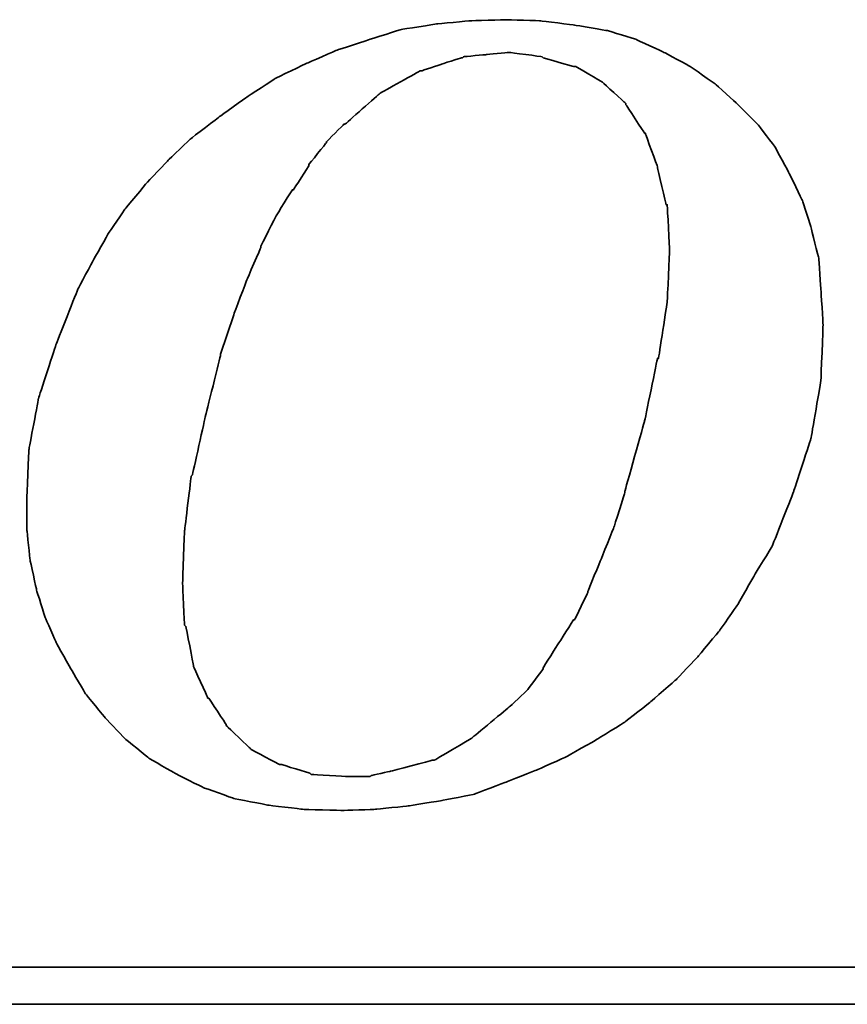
# Model space of a CAD drawing. Header units: millimetres. Extents: x -137 to -29, y 30 to 95.
# Tile 43 of 49: x -41 to -39.93, y 62.14 to 63.42. Entities that reach past the tile are written whole.
import ezdxf

# ---------------------------------------------------------------- set-up
doc = ezdxf.new("R2010")
doc.units = ezdxf.units.MM
doc.header["$LTSCALE"] = 0.1
doc.layers.add('DIM', color=4, linetype='CONTINUOUS')
doc.layers.add('layer 1', color=7, linetype='CONTINUOUS')

# ---------------------------------------------------------------- blocks, each defined once
blk = doc.blocks.new('TBI MOTION logo(完整正式版)')
at = {"layer": 'layer 1', "color": 22, "lineweight": 35}
for points, knots in [([(35.79625, -6.98375), (35.79625, -6.98375), (36.23125, -7.43875), (36.23125, -7.43875), (36.23125, -7.43875), (36.23125, -7.43875), (36.75625, -7.87125), (36.75625, -7.87125), (36.75625, -7.87125), (36.75625, -7.87125), (37.33125, -8.20375), (37.33125, -8.20375), (37.33125, -8.20375), (37.33125, -8.20375), (37.95625, -8.51875), (37.95625, -8.51875), (37.95625, -8.51875), (37.95625, -8.51875), (38.62625, -8.75875), (38.62625, -8.75875), (38.62625, -8.75875), (38.62625, -8.75875), (39.37125, -8.90375), (39.37125, -8.90375), (39.37125, -8.90375), (39.37125, -8.90375), (40.14125, -8.99875), (40.14125, -8.99875), (40.14125, -8.99875), (40.14125, -8.99875), (41.02625, -9.02375), (41.02625, -9.02375), (41.02625, -9.02375), (41.02625, -9.02375), (41.74625, -8.99875), (41.74625, -8.99875), (41.74625, -8.99875), (41.74625, -8.99875), (42.46625, -8.92375), (42.46625, -8.92375), (42.46625, -8.92375), (42.46625, -8.92375), (43.21125, -8.80625), (43.21125, -8.80625), (43.21125, -8.80625), (43.21125, -8.80625), (43.93125, -8.66375), (43.93125, -8.66375), (43.93125, -8.66375), (43.93125, -8.66375), (44.62625, -8.39875), (44.62625, -8.39875), (44.62625, -8.39875), (44.62625, -8.39875), (45.29625, -8.13375), (45.29625, -8.13375), (45.29625, -8.13375), (45.29625, -8.13375), (45.94625, -7.84375), (45.94625, -7.84375), (45.94625, -7.84375), (45.94625, -7.84375), (46.61625, -7.46375), (46.61625, -7.46375), (46.61625, -7.46375), (46.61625, -7.46375), (47.24125, -7.07875), (47.24125, -7.07875), (47.24125, -7.07875), (47.24125, -7.07875), (47.81625, -6.62375), (47.81625, -6.62375), (47.81625, -6.62375), (47.81625, -6.62375), (48.36875, -6.14375), (48.36875, -6.14375), (48.36875, -6.14375), (48.36875, -6.14375), (48.84625, -5.64125), (48.84625, -5.64125), (48.84625, -5.64125), (48.84625, -5.64125), (49.32625, -5.06375), (49.32625, -5.06375), (49.32625, -5.06375), (49.32625, -5.06375), (49.71125, -4.51374), (49.71125, -4.51374), (49.71125, -4.51374), (49.71125, -4.51374), (50.09625, -3.83874), (50.09625, -3.83874), (50.09625, -3.83874), (50.09625, -3.83874), (50.48125, -3.21374), (50.48125, -3.21374), (50.48125, -3.21374), (50.48125, -3.21374), (50.96125, -1.99125), (50.96125, -1.99125), (50.96125, -1.99125), (50.96125, -1.99125), (51.34375, -0.81875), (51.34375, -0.81875), (51.34375, -0.81875), (51.34375, -0.81875), (51.56125, 0.45624), (51.56125, 0.45624), (51.56125, 0.45624), (51.56125, 0.45624), (51.60625, 1.67624), (51.60625, 1.67624), (51.60625, 1.67624), (51.60625, 1.67624), (51.56125, 2.44625), (51.56125, 2.44625), (51.56125, 2.44625), (51.56125, 2.44625), (51.51125, 3.14125), (51.51125, 3.14125), (51.51125, 3.14125), (51.51125, 3.14125), (51.34375, 3.81125), (51.34375, 3.81125), (51.34375, 3.81125), (51.34375, 3.81125), (51.15125, 4.41125), (51.15125, 4.41125), (51.15125, 4.41125), (51.15125, 4.41125), (50.86125, 5.01125), (50.86125, 5.01125), (50.86125, 5.01125), (50.86125, 5.01125), (50.55125, 5.58875), (50.55125, 5.58875), (50.55125, 5.58875), (50.55125, 5.58875), (50.16625, 6.09125), (50.16625, 6.09125), (50.16625, 6.09125), (50.16625, 6.09125), (49.71125, 6.54875), (49.71125, 6.54875), (49.71125, 6.54875), (49.71125, 6.54875), (49.23125, 6.98125), (49.23125, 6.98125), (49.23125, 6.98125), (49.23125, 6.98125), (48.67875, 7.36625), (48.67875, 7.36625), (48.67875, 7.36625), (48.67875, 7.36625), (48.10375, 7.67625), (48.10375, 7.67625), (48.10375, 7.67625), (48.10375, 7.67625), (47.48125, 7.96375), (47.48125, 7.96375), (47.48125, 7.96375), (47.48125, 7.96375), (46.85625, 8.15625), (46.85625, 8.15625), (46.85625, 8.15625), (46.85625, 8.15625), (46.13625, 8.27624), (46.13625, 8.27624), (46.13625, 8.27624), (46.13625, 8.27624), (45.39125, 8.37125), (45.39125, 8.37125), (45.39125, 8.37125), (45.39125, 8.37125), (44.62625, 8.39624), (44.62625, 8.39624), (44.62625, 8.39624), (44.62625, 8.39624), (43.83625, 8.37125), (43.83625, 8.37125), (43.83625, 8.37125), (43.83625, 8.37125), (43.09125, 8.30125), (43.09125, 8.30125), (43.09125, 8.30125), (43.09125, 8.30125), (42.32125, 8.18125), (42.32125, 8.18125), (42.32125, 8.18125), (42.32125, 8.18125), (41.62875, 7.96375), (41.62875, 7.96375), (41.62875, 7.96375), (41.62875, 7.96375), (40.90625, 7.72625), (40.90625, 7.72625), (40.90625, 7.72625), (40.90625, 7.72625), (40.23624, 7.43625), (40.23624, 7.43625), (40.23624, 7.43625), (40.23624, 7.43625), (39.54124, 7.10125), (39.54124, 7.10125), (39.54124, 7.10125), (39.54124, 7.10125), (38.91625, 6.69125), (38.91625, 6.69125), (38.91625, 6.69125), (38.91625, 6.69125), (38.31625, 6.26125), (38.31625, 6.26125), (38.31625, 6.26125), (38.31625, 6.26125), (37.69125, 5.78125), (37.69125, 5.78125), (37.69125, 5.78125), (37.69125, 5.78125), (37.18625, 5.30125), (37.18625, 5.30125), (37.18625, 5.30125), (37.18625, 5.30125), (36.70625, 4.79624), (36.70625, 4.79624), (36.70625, 4.79624), (36.70625, 4.79624), (36.23125, 4.22125), (36.23125, 4.22125), (36.23125, 4.22125), (36.23125, 4.22125), (35.87124, 3.69375), (35.87124, 3.69375), (35.87124, 3.69375), (35.87124, 3.69375), (35.53125, 3.09125), (35.53125, 3.09125), (35.53125, 3.09125), (35.53125, 3.09125), (35.19875, 2.47125), (35.19875, 2.47125), (35.19875, 2.47125), (35.19875, 2.47125), (34.71625, 1.24625), (34.71625, 1.24625), (34.71625, 1.24625), (34.71625, 1.24625), (34.33125, 0.06874), (34.33125, 0.06874), (34.33125, 0.06874), (34.33125, 0.06874), (34.11625, -1.07875), (34.11625, -1.07875), (34.11625, -1.07875), (34.11625, -1.07875), (34.07125, -2.15875), (34.07125, -2.15875), (34.07125, -2.15875), (34.07125, -2.15875), (34.07125, -2.85375), (34.07125, -2.85375), (34.07125, -2.85375), (34.07125, -2.85375), (34.14125, -3.50375), (34.14125, -3.50375), (34.14125, -3.50375), (34.14125, -3.50375), (34.28625, -4.17375), (34.28625, -4.17375), (34.28625, -4.17375), (34.28625, -4.17375), (34.47625, -4.77624), (34.47625, -4.77624), (34.47625, -4.77624), (34.47625, -4.77624), (34.71625, -5.32625), (34.71625, -5.32625), (34.71625, -5.32625), (34.71625, -5.32625), (35.05375, -5.92875), (35.05375, -5.92875), (35.05375, -5.92875), (35.05375, -5.92875), (35.36375, -6.45375), (35.36375, -6.45375), (35.36375, -6.45375), (35.36375, -6.45375), (35.79625, -6.98375), (35.79625, -6.98375)], [0, 0, 0, 0, 0.01388889, 0.01388889, 0.01388889, 0.0138889, 0.02777778, 0.02777778, 0.02777778, 0.02777779, 0.04166667, 0.04166667, 0.04166667, 0.04166668, 0.05555556, 0.05555556, 0.05555556, 0.05555557, 0.06944444, 0.06944444, 0.06944444, 0.06944445, 0.08333333, 0.08333333, 0.08333333, 0.08333334, 0.09722222, 0.09722222, 0.09722222, 0.09722223, 0.11111111, 0.11111111, 0.11111111, 0.11111112, 0.125, 0.125, 0.125, 0.12500001, 0.13888889, 0.13888889, 0.13888889, 0.1388889, 0.15277778, 0.15277778, 0.15277778, 0.15277779, 0.16666667, 0.16666667, 0.16666667, 0.16666668, 0.18055556, 0.18055556, 0.18055556, 0.18055557, 0.19444444, 0.19444444, 0.19444444, 0.19444445, 0.20833333, 0.20833333, 0.20833333, 0.20833334, 0.22222222, 0.22222222, 0.22222222, 0.22222223, 0.23611111, 0.23611111, 0.23611111, 0.23611112, 0.25, 0.25, 0.25, 0.25000001, 0.26388889, 0.26388889, 0.26388889, 0.2638889, 0.27777778, 0.27777778, 0.27777778, 0.27777779, 0.29166667, 0.29166667, 0.29166667, 0.29166668, 0.30555556, 0.30555556, 0.30555556, 0.30555557, 0.31944444, 0.31944444, 0.31944444, 0.31944445, 0.33333333, 0.33333333, 0.33333333, 0.33333334, 0.34722222, 0.34722222, 0.34722222, 0.34722223, 0.36111111, 0.36111111, 0.36111111, 0.36111112, 0.375, 0.375, 0.375, 0.37500001, 0.38888889, 0.38888889, 0.38888889, 0.3888889, 0.40277778, 0.40277778, 0.40277778, 0.40277779, 0.41666667, 0.41666667, 0.41666667, 0.41666668, 0.43055556, 0.43055556, 0.43055556, 0.43055557, 0.44444444, 0.44444444, 0.44444444, 0.44444445, 0.45833333, 0.45833333, 0.45833333, 0.45833334, 0.47222222, 0.47222222, 0.47222222, 0.47222223, 0.48611111, 0.48611111, 0.48611111, 0.48611112, 0.5, 0.5, 0.5, 0.50000001, 0.51388889, 0.51388889, 0.51388889, 0.5138889, 0.52777778, 0.52777778, 0.52777778, 0.52777779, 0.54166667, 0.54166667, 0.54166667, 0.54166668, 0.55555556, 0.55555556, 0.55555556, 0.55555557, 0.56944444, 0.56944444, 0.56944444, 0.56944445, 0.58333333, 0.58333333, 0.58333333, 0.58333334, 0.59722222, 0.59722222, 0.59722222, 0.59722223, 0.61111111, 0.61111111, 0.61111111, 0.61111112, 0.625, 0.625, 0.625, 0.62500001, 0.63888889, 0.63888889, 0.63888889, 0.6388889, 0.65277778, 0.65277778, 0.65277778, 0.65277779, 0.66666667, 0.66666667, 0.66666667, 0.66666668, 0.68055556, 0.68055556, 0.68055556, 0.68055557, 0.69444444, 0.69444444, 0.69444444, 0.69444445, 0.70833333, 0.70833333, 0.70833333, 0.70833334, 0.72222222, 0.72222222, 0.72222222, 0.72222223, 0.73611111, 0.73611111, 0.73611111, 0.73611112, 0.75, 0.75, 0.75, 0.75000001, 0.76388889, 0.76388889, 0.76388889, 0.7638889, 0.77777778, 0.77777778, 0.77777778, 0.77777779, 0.79166667, 0.79166667, 0.79166667, 0.79166668, 0.80555556, 0.80555556, 0.80555556, 0.80555557, 0.81944444, 0.81944444, 0.81944444, 0.81944445, 0.83333333, 0.83333333, 0.83333333, 0.83333334, 0.84722222, 0.84722222, 0.84722222, 0.84722223, 0.86111111, 0.86111111, 0.86111111, 0.86111112, 0.875, 0.875, 0.875, 0.87500001, 0.88888889, 0.88888889, 0.88888889, 0.8888889, 0.90277778, 0.90277778, 0.90277778, 0.90277779, 0.91666667, 0.91666667, 0.91666667, 0.91666668, 0.93055556, 0.93055556, 0.93055556, 0.93055557, 0.94444444, 0.94444444, 0.94444444, 0.94444445, 0.95833333, 0.95833333, 0.95833333, 0.95833334, 0.97222222, 0.97222222, 0.97222222, 0.97222223, 0.98611111, 0.98611111, 0.98611111, 0.98611112, 1, 1, 1, 1]), ([(38.33875, 1.03124), (38.33875, 1.03124), (38.62625, 1.89625), (38.62625, 1.89625), (38.62625, 1.89625), (38.62625, 1.89625), (38.91625, 2.66375), (38.91625, 2.66375), (38.91625, 2.66375), (38.91625, 2.66375), (39.22625, 3.38125), (39.22625, 3.38125), (39.22625, 3.38125), (39.22625, 3.38125), (39.22625, 3.40624), (39.22625, 3.40624), (39.22625, 3.40624), (39.22625, 3.40624), (39.56124, 4.07624), (39.56124, 4.07624), (39.56124, 4.07624), (39.56124, 4.07624), (39.92125, 4.65125), (39.92125, 4.65125), (39.92125, 4.65125), (39.92125, 4.65125), (39.94625, 4.65125), (39.94625, 4.65125), (39.94625, 4.65125), (39.94625, 4.65125), (40.28125, 5.17875), (40.28125, 5.17875), (40.28125, 5.17875), (40.28125, 5.17875), (40.28125, 5.20375), (40.28125, 5.20375), (40.28125, 5.20375), (40.28125, 5.20375), (40.66875, 5.68625), (40.66875, 5.68625), (40.66875, 5.68625), (40.66875, 5.68625), (40.66875, 5.70625), (40.66875, 5.70625), (40.66875, 5.70625), (40.66875, 5.70625), (41.05124, 6.09125), (41.05124, 6.09125), (41.05124, 6.09125), (41.05124, 6.09125), (41.07625, 6.09125), (41.07625, 6.09125), (41.07625, 6.09125), (41.07625, 6.09125), (41.84125, 6.76625), (41.84125, 6.76625), (41.84125, 6.76625), (41.84125, 6.76625), (41.86625, 6.78625), (41.86625, 6.78625), (41.86625, 6.78625), (41.86625, 6.78625), (42.73125, 7.26624), (42.73125, 7.26624), (42.73125, 7.26624), (42.73125, 7.26624), (42.75625, 7.26624), (42.75625, 7.26624), (42.75625, 7.26624), (42.75625, 7.26624), (43.18625, 7.41125), (43.18625, 7.41125), (43.18625, 7.41125), (43.18625, 7.41125), (43.64125, 7.55625), (43.64125, 7.55625), (43.64125, 7.55625), (43.64125, 7.55625), (43.66625, 7.55625), (43.66625, 7.55625), (43.66625, 7.55625), (43.66625, 7.55625), (43.69125, 7.58124), (43.69125, 7.58124), (43.69125, 7.58124), (43.69125, 7.58124), (44.19125, 7.62625), (44.19125, 7.62625), (44.19125, 7.62625), (44.19125, 7.62625), (44.67125, 7.67625), (44.67125, 7.67625), (44.67125, 7.67625), (44.67125, 7.67625), (44.69625, 7.67625), (44.69625, 7.67625), (44.69625, 7.67625), (44.69625, 7.67625), (45.41875, 7.58124), (45.41875, 7.58124), (45.41875, 7.58124), (45.41875, 7.58124), (45.44125, 7.55625), (45.44125, 7.55625), (45.44125, 7.55625), (45.44125, 7.55625), (46.11125, 7.36625), (46.11125, 7.36625), (46.11125, 7.36625), (46.11125, 7.36625), (46.13625, 7.36625), (46.13625, 7.36625), (46.13625, 7.36625), (46.13625, 7.36625), (46.15875, 7.36625), (46.15875, 7.36625), (46.15875, 7.36625), (46.15875, 7.36625), (46.73625, 7.02624), (46.73625, 7.02624), (46.73625, 7.02624), (46.73625, 7.02624), (46.76125, 7.00624), (46.76125, 7.00624), (46.76125, 7.00624), (46.76125, 7.00624), (47.24125, 6.57124), (47.24125, 6.57124), (47.24125, 6.57124), (47.24125, 6.57124), (47.26625, 6.54875), (47.26625, 6.54875), (47.26625, 6.54875), (47.26625, 6.54875), (47.26625, 6.52375), (47.26625, 6.52375), (47.26625, 6.52375), (47.26625, 6.52375), (47.67375, 5.89875), (47.67375, 5.89875), (47.67375, 5.89875), (47.67375, 5.89875), (47.69625, 5.89875), (47.69625, 5.89875), (47.69625, 5.89875), (47.69625, 5.89875), (47.69625, 5.87625), (47.69625, 5.87625), (47.69625, 5.87625), (47.69625, 5.87625), (47.96125, 5.15625), (47.96125, 5.15625), (47.96125, 5.15625), (47.96125, 5.15625), (47.96125, 5.13125), (47.96125, 5.13125), (47.96125, 5.13125), (47.96125, 5.13125), (48.15125, 4.31875), (48.15125, 4.31875), (48.15125, 4.31875), (48.15125, 4.31875), (48.17625, 4.31875), (48.17625, 4.31875), (48.17625, 4.31875), (48.17625, 4.31875), (48.17625, 4.29125), (48.17625, 4.29125), (48.17625, 4.29125), (48.17625, 4.29125), (48.22625, 3.33125), (48.22625, 3.33125), (48.22625, 3.33125), (48.22625, 3.33125), (48.22625, 3.30875), (48.22625, 3.30875), (48.22625, 3.30875), (48.22625, 3.30875), (48.17625, 2.20624), (48.17625, 2.20624), (48.17625, 2.20624), (48.17625, 2.20624), (48.17625, 2.18124), (48.17625, 2.18124), (48.17625, 2.18124), (48.17625, 2.18124), (47.98375, 0.93624), (47.98375, 0.93624), (47.98375, 0.93624), (47.98375, 0.93624), (47.96125, 0.93624), (47.96125, 0.93624), (47.96125, 0.93624), (47.96125, 0.93624), (47.67375, -0.45874), (47.67375, -0.45874), (47.67375, -0.45874), (47.67375, -0.45874), (47.24125, -1.99125), (47.24125, -1.99125), (47.24125, -1.99125), (47.24125, -1.99125), (47.24125, -2.01874), (47.24125, -2.01874), (47.24125, -2.01874), (47.24125, -2.01874), (47.00125, -2.78375), (47.00125, -2.78375), (47.00125, -2.78375), (47.00125, -2.78375), (46.71125, -3.50375), (46.71125, -3.50375), (46.71125, -3.50375), (46.71125, -3.50375), (46.42625, -4.19875), (46.42625, -4.19875), (46.42625, -4.19875), (46.42625, -4.19875), (46.42625, -4.22375), (46.42625, -4.22375), (46.42625, -4.22375), (46.42625, -4.22375), (46.13625, -4.82374), (46.13625, -4.82374), (46.13625, -4.82374), (46.13625, -4.82374), (46.11125, -4.82374), (46.11125, -4.82374), (46.11125, -4.82374), (46.11125, -4.82374), (45.77625, -5.35125), (45.77625, -5.35125), (45.77625, -5.35125), (45.77625, -5.35125), (45.44125, -5.87875), (45.44125, -5.87875), (45.44125, -5.87875), (45.44125, -5.87875), (45.44125, -5.90375), (45.44125, -5.90375), (45.44125, -5.90375), (45.44125, -5.90375), (45.10625, -6.35875), (45.10625, -6.35875), (45.10625, -6.35875), (45.10625, -6.35875), (45.08125, -6.38375), (45.08125, -6.38375), (45.08125, -6.38375), (45.08125, -6.38375), (44.69625, -6.74375), (44.69625, -6.74375), (44.69625, -6.74375), (44.69625, -6.74375), (43.88375, -7.41625), (43.88375, -7.41625), (43.88375, -7.41625), (43.88375, -7.41625), (43.85625, -7.43875), (43.85625, -7.43875), (43.85625, -7.43875), (43.85625, -7.43875), (43.04125, -7.91875), (43.04125, -7.91875), (43.04125, -7.91875), (43.04125, -7.91875), (43.01625, -7.91875), (43.01625, -7.91875), (43.01625, -7.91875), (43.01625, -7.91875), (42.99625, -7.91875), (42.99625, -7.91875), (42.99625, -7.91875), (42.99625, -7.91875), (42.08125, -8.15875), (42.08125, -8.15875), (42.08125, -8.15875), (42.08125, -8.15875), (41.65125, -8.25625), (41.65125, -8.25625), (41.65125, -8.25625), (41.65125, -8.25625), (41.62875, -8.27875), (41.62875, -8.27875), (41.62875, -8.27875), (41.62875, -8.27875), (41.60125, -8.27875), (41.60125, -8.27875), (41.60125, -8.27875), (41.60125, -8.27875), (41.12125, -8.27875), (41.12125, -8.27875), (41.12125, -8.27875), (41.12125, -8.27875), (40.35624, -8.23125), (40.35624, -8.23125), (40.35624, -8.23125), (40.35624, -8.23125), (40.33125, -8.23125), (40.33125, -8.23125), (40.33125, -8.23125), (40.33125, -8.23125), (40.30625, -8.20375), (40.30625, -8.20375), (40.30625, -8.20375), (40.30625, -8.20375), (39.68375, -8.01375), (39.68375, -8.01375), (39.68375, -8.01375), (39.68375, -8.01375), (39.66124, -8.01375), (39.66124, -8.01375), (39.66124, -8.01375), (39.66124, -8.01375), (39.63625, -8.01375), (39.63625, -8.01375), (39.63625, -8.01375), (39.63625, -8.01375), (39.01125, -7.67875), (39.01125, -7.67875), (39.01125, -7.67875), (39.01125, -7.67875), (38.98875, -7.65375), (38.98875, -7.65375), (38.98875, -7.65375), (38.98875, -7.65375), (38.48625, -7.17375), (38.48625, -7.17375), (38.48625, -7.17375), (38.48625, -7.17375), (38.45875, -7.14875), (38.45875, -7.14875), (38.45875, -7.14875), (38.45875, -7.14875), (38.45875, -7.12875), (38.45875, -7.12875), (38.45875, -7.12875), (38.45875, -7.12875), (38.07625, -6.54875), (38.07625, -6.54875), (38.07625, -6.54875), (38.07625, -6.54875), (38.05125, -6.54875), (38.05125, -6.54875), (38.05125, -6.54875), (38.05125, -6.54875), (38.05125, -6.52875), (38.05125, -6.52875), (38.05125, -6.52875), (38.05125, -6.52875), (37.74125, -5.85375), (37.74125, -5.85375), (37.74125, -5.85375), (37.74125, -5.85375), (37.74125, -5.82875), (37.74125, -5.82875), (37.74125, -5.82875), (37.74125, -5.82875), (37.57375, -4.96875), (37.57375, -4.96875), (37.57375, -4.96875), (37.57375, -4.96875), (37.54625, -4.94375), (37.54625, -4.94375), (37.54625, -4.94375), (37.54625, -4.94375), (37.50125, -4.03375), (37.50125, -4.03375), (37.50125, -4.03375), (37.50125, -4.03375), (37.50125, -4.00875), (37.50125, -4.00875), (37.50125, -4.00875), (37.50125, -4.00875), (37.54625, -2.85375), (37.54625, -2.85375), (37.54625, -2.85375), (37.54625, -2.85375), (37.69125, -1.65875), (37.69125, -1.65875), (37.69125, -1.65875), (37.69125, -1.65875), (37.71624, -1.63375), (37.71624, -1.63375), (37.71624, -1.63375), (37.71624, -1.63375), (38.00375, -0.33875), (38.00375, -0.33875), (38.00375, -0.33875), (38.00375, -0.33875), (38.33875, 1.00624), (38.33875, 1.00624), (38.33875, 1.00624), (38.33875, 1.00624), (38.33875, 1.03124), (38.33875, 1.03124)], [0, 0, 0, 0, 0.01010101, 0.01010101, 0.01010101, 0.01010102, 0.02020202, 0.02020202, 0.02020202, 0.02020203, 0.03030303, 0.03030303, 0.03030303, 0.03030304, 0.04040404, 0.04040404, 0.04040404, 0.04040405, 0.05050505, 0.05050505, 0.05050505, 0.05050506, 0.06060606, 0.06060606, 0.06060606, 0.06060607, 0.07070707, 0.07070707, 0.07070707, 0.07070708, 0.08080808, 0.08080808, 0.08080808, 0.08080809, 0.09090909, 0.09090909, 0.09090909, 0.0909091, 0.1010101, 0.1010101, 0.1010101, 0.10101011, 0.11111111, 0.11111111, 0.11111111, 0.11111112, 0.12121212, 0.12121212, 0.12121212, 0.12121213, 0.13131313, 0.13131313, 0.13131313, 0.13131314, 0.14141414, 0.14141414, 0.14141414, 0.14141415, 0.15151515, 0.15151515, 0.15151515, 0.15151516, 0.16161616, 0.16161616, 0.16161616, 0.16161617, 0.17171717, 0.17171717, 0.17171717, 0.17171718, 0.18181818, 0.18181818, 0.18181818, 0.18181819, 0.19191919, 0.19191919, 0.19191919, 0.1919192, 0.2020202, 0.2020202, 0.2020202, 0.20202021, 0.21212121, 0.21212121, 0.21212121, 0.21212122, 0.22222222, 0.22222222, 0.22222222, 0.22222223, 0.23232323, 0.23232323, 0.23232323, 0.23232324, 0.24242424, 0.24242424, 0.24242424, 0.24242425, 0.25252525, 0.25252525, 0.25252525, 0.25252526, 0.26262626, 0.26262626, 0.26262626, 0.26262627, 0.27272727, 0.27272727, 0.27272727, 0.27272728, 0.28282828, 0.28282828, 0.28282828, 0.28282829, 0.29292929, 0.29292929, 0.29292929, 0.2929293, 0.3030303, 0.3030303, 0.3030303, 0.30303031, 0.31313131, 0.31313131, 0.31313131, 0.31313132, 0.32323232, 0.32323232, 0.32323232, 0.32323233, 0.33333333, 0.33333333, 0.33333333, 0.33333334, 0.34343434, 0.34343434, 0.34343434, 0.34343435, 0.35353535, 0.35353535, 0.35353535, 0.35353536, 0.36363636, 0.36363636, 0.36363636, 0.36363637, 0.37373737, 0.37373737, 0.37373737, 0.37373738, 0.38383838, 0.38383838, 0.38383838, 0.38383839, 0.39393939, 0.39393939, 0.39393939, 0.3939394, 0.4040404, 0.4040404, 0.4040404, 0.40404041, 0.41414141, 0.41414141, 0.41414141, 0.41414142, 0.42424242, 0.42424242, 0.42424242, 0.42424243, 0.43434343, 0.43434343, 0.43434343, 0.43434344, 0.44444444, 0.44444444, 0.44444444, 0.44444445, 0.45454545, 0.45454545, 0.45454545, 0.45454546, 0.46464646, 0.46464646, 0.46464646, 0.46464647, 0.47474747, 0.47474747, 0.47474747, 0.47474748, 0.48484848, 0.48484848, 0.48484848, 0.48484849, 0.49494949, 0.49494949, 0.49494949, 0.4949495, 0.50505051, 0.50505051, 0.50505051, 0.50505052, 0.51515152, 0.51515152, 0.51515152, 0.51515153, 0.52525253, 0.52525253, 0.52525253, 0.52525254, 0.53535354, 0.53535354, 0.53535354, 0.53535355, 0.54545455, 0.54545455, 0.54545455, 0.54545456, 0.55555556, 0.55555556, 0.55555556, 0.55555557, 0.56565657, 0.56565657, 0.56565657, 0.56565658, 0.57575758, 0.57575758, 0.57575758, 0.57575759, 0.58585859, 0.58585859, 0.58585859, 0.5858586, 0.5959596, 0.5959596, 0.5959596, 0.59595961, 0.60606061, 0.60606061, 0.60606061, 0.60606062, 0.61616162, 0.61616162, 0.61616162, 0.61616163, 0.62626263, 0.62626263, 0.62626263, 0.62626264, 0.63636364, 0.63636364, 0.63636364, 0.63636365, 0.64646465, 0.64646465, 0.64646465, 0.64646466, 0.65656566, 0.65656566, 0.65656566, 0.65656567, 0.66666667, 0.66666667, 0.66666667, 0.66666668, 0.67676768, 0.67676768, 0.67676768, 0.67676769, 0.68686869, 0.68686869, 0.68686869, 0.6868687, 0.6969697, 0.6969697, 0.6969697, 0.69696971, 0.70707071, 0.70707071, 0.70707071, 0.70707072, 0.71717172, 0.71717172, 0.71717172, 0.71717173, 0.72727273, 0.72727273, 0.72727273, 0.72727274, 0.73737374, 0.73737374, 0.73737374, 0.73737375, 0.74747475, 0.74747475, 0.74747475, 0.74747476, 0.75757576, 0.75757576, 0.75757576, 0.75757577, 0.76767677, 0.76767677, 0.76767677, 0.76767678, 0.77777778, 0.77777778, 0.77777778, 0.77777779, 0.78787879, 0.78787879, 0.78787879, 0.7878788, 0.7979798, 0.7979798, 0.7979798, 0.79797981, 0.80808081, 0.80808081, 0.80808081, 0.80808082, 0.81818182, 0.81818182, 0.81818182, 0.81818183, 0.82828283, 0.82828283, 0.82828283, 0.82828284, 0.83838384, 0.83838384, 0.83838384, 0.83838385, 0.84848485, 0.84848485, 0.84848485, 0.84848486, 0.85858586, 0.85858586, 0.85858586, 0.85858587, 0.86868687, 0.86868687, 0.86868687, 0.86868688, 0.87878788, 0.87878788, 0.87878788, 0.87878789, 0.88888889, 0.88888889, 0.88888889, 0.8888889, 0.8989899, 0.8989899, 0.8989899, 0.89898991, 0.90909091, 0.90909091, 0.90909091, 0.90909092, 0.91919192, 0.91919192, 0.91919192, 0.91919193, 0.92929293, 0.92929293, 0.92929293, 0.92929294, 0.93939394, 0.93939394, 0.93939394, 0.93939395, 0.94949495, 0.94949495, 0.94949495, 0.94949496, 0.95959596, 0.95959596, 0.95959596, 0.95959597, 0.96969697, 0.96969697, 0.96969697, 0.96969698, 0.97979798, 0.97979798, 0.97979798, 0.97979799, 0.98989899, 0.98989899, 0.98989899, 0.989899, 1, 1, 1, 1]), ([(75.90875, -9.47875), (75.90875, -9.47875), (75.90875, -12.28625), (75.90875, -12.28625), (75.90875, -12.28625), (75.90875, -12.28625), (75.90875, -12.47875), (75.90875, -12.47875), (75.90875, -12.47875), (75.90875, -12.47875), (75.71625, -12.47875), (75.71625, -12.47875), (75.71625, -12.47875), (75.71625, -12.47875), (-88.32875, -12.47875), (-88.32875, -12.47875), (-88.32875, -12.47875), (-88.32875, -12.47875), (-88.32875, -13.29375), (-88.32875, -13.29375), (-88.32875, -13.29375), (-88.32875, -13.29375), (82.89125, -13.29375), (82.89125, -13.29375), (82.89125, -13.29375), (82.89125, -13.29375), (75.90875, -9.47875), (75.90875, -9.47875)], [0, 0, 0, 0, 0.14285714, 0.14285714, 0.14285714, 0.14285715, 0.28571429, 0.28571429, 0.28571429, 0.2857143, 0.42857143, 0.42857143, 0.42857143, 0.42857144, 0.57142857, 0.57142857, 0.57142857, 0.57142858, 0.71428571, 0.71428571, 0.71428571, 0.71428572, 0.85714286, 0.85714286, 0.85714286, 0.85714287, 1, 1, 1, 1])]:
    blk.add_open_spline(points, degree=3, knots=knots, dxfattribs=at)

msp = doc.modelspace()

# ---------------------------------------------------------------- block references
at = {"layer": 'DIM', "color": 7, "xscale": 0.0588462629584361, "yscale": 0.0588462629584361, "zscale": 0.0588462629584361}
msp.add_blockref('TBI MOTION logo(完整正式版)', (-42.9964, 62.927), dxfattribs=at)

doc.saveas('drawing.dxf')
